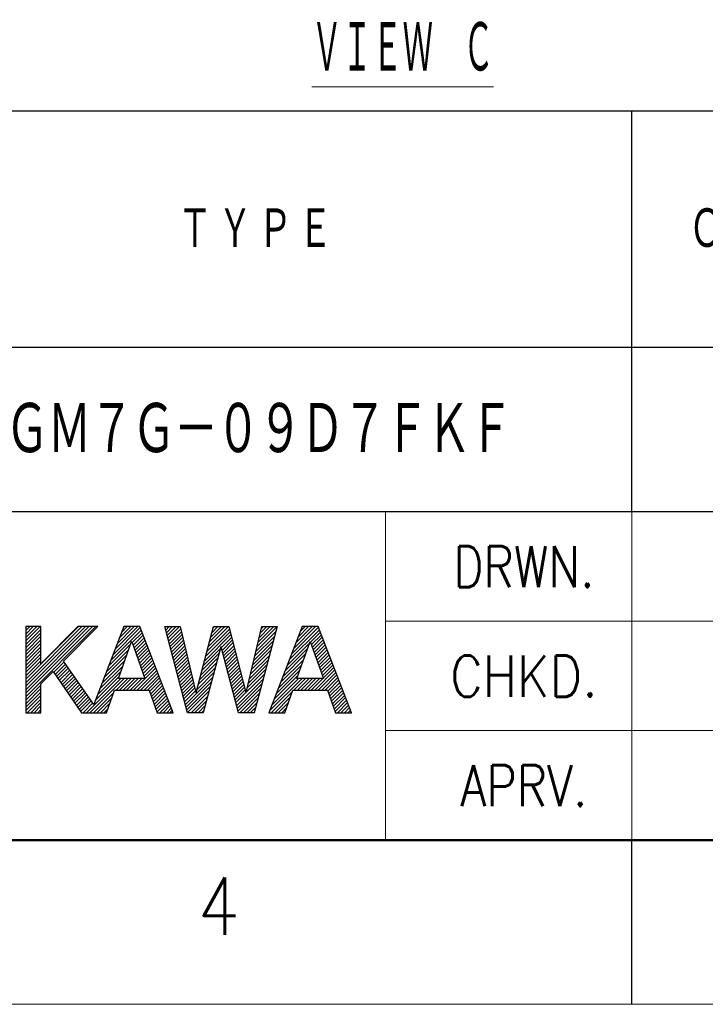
# Model space of a CAD drawing. Header units: millimetres. Extents: x 0 to 1076, y 0 to 742.
# Tile 7 of 130: x 432 to 536, y 0 to 150. Entities that reach past the tile are written whole.
import ezdxf

# ---------------------------------------------------------------- set-up
doc = ezdxf.new("R2010")
doc.units = ezdxf.units.MM
doc.header["$LTSCALE"] = 0.454724
doc.layers.add('NoLayerName_001', color=7, linetype='Continuous')
doc.styles.get("Standard").update_dxf_attribs({"font": 'txt', "bigfont": 'extfont2'})

msp = doc.modelspace()

# ---------------------------------------------------------------- linework, layer by layer
at = {"layer": 'NoLayerName_001', "color": 7, "linetype": 'Continuous', "lineweight": 25}
for p, q in [((412.500039, 135.999996), (1025, 135.999996)), ((525.000032, 75), (525.000032, 135.999996)), ((1025, 99.999998), (412.500039, 99.999998)), ((62.5, 75), (1025, 75)), ((412.5, 75), (1025, 75)), ((412.5, 75), (1025, 75)), ((412.500039, 75), (1025, 75)), ((435.085705, 57.497117), (432.787102, 57.497117)), ((432.787102, 57.497117), (432.787102, 44.39171)), ((432.787102, 57.433287), (432.850932, 57.497117)), ((432.787102, 56.902957), (433.381262, 57.497117)), ((432.787102, 56.372627), (433.911592, 57.497117)), ((432.787102, 55.842297), (434.441923, 57.497117)), ((432.787102, 55.311967), (434.972253, 57.497117)), ((432.787102, 49.478336), (440.805818, 57.497051)), ((432.787102, 48.948006), (441.336148, 57.497051)), ((432.787102, 48.417676), (441.866478, 57.497051)), ((432.787102, 47.887346), (442.396808, 57.497051)), ((432.787102, 47.357015), (442.927138, 57.497051)), ((432.787102, 46.826685), (443.457468, 57.497051)), ((432.787102, 54.781637), (435.085705, 57.080239)), ((435.085705, 51.831851), (435.085705, 57.497117)), ((440.714485, 57.497051), (435.085705, 51.831851)), ((438.503291, 52.213245), (443.755139, 57.497051)), ((443.755139, 57.497051), (440.714485, 57.497051)), ((447.686414, 57.496855), (443.117328, 45.664549)), ((446.009844, 53.155136), (450.193045, 57.338337)), ((446.34346, 54.019082), (449.821347, 57.496969)), ((446.677075, 54.883027), (449.290989, 57.496941)), ((447.010691, 55.746973), (448.76063, 57.496912)), ((447.344306, 56.610919), (448.230271, 57.496884)), ((447.677922, 57.474865), (447.699913, 57.496855)), ((450.131747, 57.496986), (447.686414, 57.496855)), ((455.194604, 44.393548), (450.131747, 57.496986)), ((453.938602, 57.497117), (456.289177, 57.497117)), ((457.412623, 44.391973), (453.938602, 57.497117)), ((453.964906, 57.397888), (454.064136, 57.497117)), ((454.076032, 56.978684), (454.594466, 57.497117)), ((454.187158, 56.55948), (455.124796, 57.497117)), ((454.298285, 56.140276), (455.655126, 57.497117)), ((454.409411, 55.721072), (456.185456, 57.497117)), ((454.520537, 55.301868), (456.371148, 57.152479)), ((456.289177, 57.497117), (458.6723, 47.477644)), ((458.710623, 47.477644), (461.32421, 57.497117)), ((460.330355, 53.687065), (463.760646, 57.117356)), ((460.517512, 54.404552), (463.610077, 57.497117)), ((460.70467, 55.122039), (463.079747, 57.497117)), ((460.891827, 55.839527), (462.549417, 57.497117)), ((461.078984, 56.557014), (462.019087, 57.497117)), ((461.266141, 57.274501), (461.488757, 57.497117)), ((461.32421, 57.497117), (463.661923, 57.497117)), ((463.661923, 57.497117), (466.266586, 47.477644)), ((466.313309, 47.480662), (468.690133, 57.497117)), ((471.04622, 57.497117), (467.55225, 44.391973)), ((467.960697, 54.423115), (471.034698, 57.497117)), ((468.125692, 55.118441), (470.504368, 57.497117)), ((468.290687, 55.813766), (469.974038, 57.497117)), ((468.455682, 56.509091), (469.443708, 57.497117)), ((468.620677, 57.204416), (468.913378, 57.497117)), ((468.690133, 57.497117), (471.04622, 57.497117)), ((474.827876, 57.496855), (469.767643, 44.391973)), ((472.877384, 52.445511), (477.456118, 57.024245)), ((473.210971, 53.309429), (477.308323, 57.40678)), ((473.544558, 54.173346), (476.868176, 57.496964)), ((473.878146, 55.037264), (476.337818, 57.496936)), ((474.211733, 55.901181), (475.807459, 57.496907)), ((474.545321, 56.765099), (475.277101, 57.496879)), ((477.273471, 57.496986), (474.827876, 57.496855)), ((482.336066, 44.393548), (477.273471, 57.496986)), ((432.787102, 54.251307), (435.085705, 56.549909)), ((432.787102, 53.720977), (435.085705, 56.019579)), ((432.787102, 53.190646), (435.085705, 55.489249)), ((445.676229, 52.29119), (450.340845, 56.955807)), ((448.990394, 55.075025), (450.488646, 56.573277)), ((449.128563, 54.682865), (450.636446, 56.190748)), ((449.266732, 54.290704), (450.784246, 55.808218)), ((454.631663, 54.882664), (456.47305, 56.724051)), ((454.742789, 54.46346), (456.574951, 56.295622)), ((454.853915, 54.044256), (456.676853, 55.867193)), ((459.956041, 52.252091), (463.979486, 56.275535)), ((460.143198, 52.969578), (463.870066, 56.696446)), ((462.54031, 54.306029), (464.088906, 55.854625)), ((467.630707, 53.032465), (470.664824, 56.066583)), ((467.795702, 53.72779), (470.857616, 56.789705)), ((476.107393, 55.145191), (477.603913, 56.64171)), ((476.245549, 54.753016), (477.751707, 56.259175)), ((476.383705, 54.360842), (477.899502, 55.87664)), ((476.52186, 53.968667), (478.047297, 55.494104)), ((432.787102, 52.660316), (435.085705, 54.958919)), ((432.787102, 52.129986), (435.085705, 54.428589)), ((445.008997, 50.563299), (448.448768, 54.00307)), ((445.342613, 51.427245), (448.739155, 54.823787)), ((446.894489, 49.610223), (448.885719, 55.238019)), ((448.885719, 55.238019), (448.932966, 55.238019)), ((448.932966, 55.238019), (450.915796, 49.610223)), ((449.404901, 53.898543), (450.932047, 55.425688)), ((449.543071, 53.506382), (451.079847, 55.043159)), ((449.68124, 53.114221), (451.227648, 54.660629)), ((449.819409, 52.72206), (451.375448, 54.278099)), ((454.965041, 53.625052), (456.778754, 55.438765)), ((455.076167, 53.205848), (456.880655, 55.010336)), ((455.187293, 52.786644), (456.982557, 54.581907)), ((455.298419, 52.36744), (457.084458, 54.153479)), ((459.768884, 51.534604), (462.408485, 54.174204)), ((462.473118, 54.414793), (459.780522, 44.391973)), ((462.511441, 54.414793), (462.473118, 54.414793)), ((465.171751, 44.391973), (462.511441, 54.414793)), ((462.651547, 53.886937), (464.198326, 55.433715)), ((462.762785, 53.467844), (464.307745, 55.012805)), ((462.874023, 53.048752), (464.417165, 54.591894)), ((462.985261, 52.62966), (464.526585, 54.170984)), ((467.300717, 51.641815), (470.27924, 54.620338)), ((467.465712, 52.33714), (470.472032, 55.34346)), ((472.210209, 50.717676), (475.642124, 54.149591)), ((472.543796, 51.581594), (475.932451, 54.970248)), ((474.036214, 49.610223), (476.027181, 55.238019)), ((476.027181, 55.238019), (476.074691, 55.238019)), ((476.074691, 55.238019), (478.057259, 49.610223)), ((476.660016, 53.576493), (478.195092, 55.111569)), ((476.798172, 53.184319), (478.342887, 54.729034)), ((476.936327, 52.792144), (478.490682, 54.346499)), ((477.074483, 52.39997), (478.638477, 53.963963)), ((432.787102, 51.599656), (435.085705, 53.898259)), ((432.787102, 51.069326), (435.085705, 53.367928)), ((432.787102, 50.538996), (435.085705, 52.837598)), ((444.675382, 49.699353), (448.158382, 53.182354)), ((449.957578, 52.3299), (451.523248, 53.89557)), ((450.095748, 51.937739), (451.671049, 53.51304)), ((450.233917, 51.545578), (451.818849, 53.13051)), ((450.372086, 51.153417), (451.966649, 52.74798)), ((455.409545, 51.948236), (457.18636, 53.72505)), ((455.520672, 51.529032), (457.288261, 53.296621)), ((455.631798, 51.109828), (457.390162, 52.868193)), ((459.39457, 50.099629), (462.018874, 52.723934)), ((459.581727, 50.817116), (462.213679, 53.449069)), ((463.096498, 52.210567), (464.636005, 53.750074)), ((463.207736, 51.791475), (464.745425, 53.329164)), ((463.318974, 51.372383), (464.854845, 52.908254)), ((463.430211, 50.95329), (464.964264, 52.487343)), ((466.970727, 50.251165), (469.893656, 53.174094)), ((467.135722, 50.94649), (470.086448, 53.897216)), ((471.543034, 48.989841), (475.06147, 52.508277)), ((471.876621, 49.853759), (475.351797, 53.328934)), ((477.212639, 52.007796), (478.786272, 53.581428)), ((477.350795, 51.615621), (478.934066, 53.198893)), ((477.48895, 51.223447), (479.081861, 52.816358)), ((432.787102, 50.008666), (435.085705, 52.307268)), ((437.019474, 50.528727), (438.586249, 52.095502)), ((437.235866, 50.214789), (438.805458, 51.784381)), ((437.452258, 49.900851), (439.024666, 51.473259)), ((437.668651, 49.586913), (439.243874, 51.162137)), ((443.117328, 45.664549), (438.503291, 52.213245)), ((444.008151, 47.971462), (447.57761, 51.540921)), ((444.341766, 48.835408), (447.867996, 52.361637)), ((449.179735, 47.839745), (452.557851, 51.217862)), ((450.510255, 50.761256), (452.11445, 52.365451)), ((450.648425, 50.369095), (452.26225, 51.982921)), ((450.786594, 49.976934), (452.410051, 51.600391)), ((455.742924, 50.690624), (457.492064, 52.439764)), ((455.85405, 50.27142), (457.593965, 52.011335)), ((455.965176, 49.852216), (457.695867, 51.582906)), ((456.076302, 49.433012), (457.797768, 51.154478)), ((459.020256, 48.664655), (461.629264, 51.273663)), ((459.207413, 49.382142), (461.824069, 51.998799)), ((463.541449, 50.534198), (465.073684, 52.066433)), ((463.652687, 50.115105), (465.183104, 51.645523)), ((463.763925, 49.696013), (465.292524, 51.224613)), ((466.475742, 48.16519), (469.31528, 51.004728)), ((466.640737, 48.860515), (469.508072, 51.72785)), ((466.805732, 49.55584), (469.700864, 52.450972)), ((471.209447, 48.125924), (474.771143, 51.68762)), ((477.627106, 50.831272), (479.229656, 52.433823)), ((477.765262, 50.439098), (479.377451, 52.051287)), ((477.903417, 50.046924), (479.525246, 51.668752)), ((478.041573, 49.654749), (479.673041, 51.286217)), ((435.085705, 48.774725), (436.941491, 50.641864)), ((436.941491, 50.641864), (441.249434, 44.391973)), ((437.885043, 49.272975), (439.463082, 50.851015)), ((438.101435, 48.959037), (439.682291, 50.539893)), ((438.317827, 48.645099), (439.901499, 50.228771)), ((438.534219, 48.331161), (440.120707, 49.917649)), ((438.750611, 48.017223), (440.339915, 49.606527)), ((442.019652, 44.391973), (447.237902, 49.610223)), ((442.549982, 44.391973), (447.768232, 49.610223)), ((443.340919, 46.243571), (446.996837, 49.899488)), ((443.674535, 47.107516), (447.287223, 50.720205)), ((446.528084, 47.839745), (448.298562, 49.610223)), ((450.915796, 49.610223), (446.894489, 49.610223)), ((447.058414, 47.839745), (448.828892, 49.610223)), ((447.588744, 47.839745), (449.359222, 49.610223)), ((448.119074, 47.839745), (449.889552, 49.610223)), ((448.649405, 47.839745), (450.419882, 49.610223)), ((449.710065, 47.839745), (452.705651, 50.835332)), ((450.240395, 47.839745), (452.853452, 50.452802)), ((450.770725, 47.839745), (453.001252, 50.070273)), ((451.301055, 47.839745), (453.149053, 49.687743)), ((456.187428, 49.013808), (457.899669, 50.726049)), ((456.298554, 48.594604), (458.001571, 50.29762)), ((456.40968, 48.1754), (458.103472, 49.869192)), ((457.076437, 45.660176), (461.239654, 49.823393)), ((458.833099, 47.947168), (461.434459, 50.548528)), ((463.875162, 49.276921), (465.401944, 50.803702)), ((463.9864, 48.857828), (465.511364, 50.382792)), ((464.097638, 48.438736), (465.620784, 49.961882)), ((464.208875, 48.019644), (465.730203, 49.540972)), ((464.765064, 45.924182), (469.122488, 50.281606)), ((464.876302, 45.505089), (468.929696, 49.558484)), ((469.875097, 44.670254), (474.815066, 49.610223)), ((470.208684, 45.534171), (474.284736, 49.610223)), ((470.542272, 46.398089), (474.190489, 50.046306)), ((470.875859, 47.262006), (474.480816, 50.866963)), ((473.574919, 47.839745), (475.345396, 49.610223)), ((478.057259, 49.610223), (474.036214, 49.610223)), ((474.105249, 47.839745), (475.875726, 49.610223)), ((474.635579, 47.839745), (476.406056, 49.610223)), ((475.165909, 47.839745), (476.936387, 49.610223)), ((475.696239, 47.839745), (477.466717, 49.610223)), ((476.226569, 47.839745), (477.997047, 49.610223)), ((476.756899, 47.839745), (479.820836, 50.903682)), ((477.287229, 47.839745), (479.96863, 50.521147)), ((477.817559, 47.839745), (480.116425, 50.138611)), ((478.347889, 47.839745), (480.26422, 49.756076)), ((432.787102, 46.296355), (435.085705, 48.594958)), ((432.787102, 45.766025), (435.085705, 48.064628)), ((435.085705, 44.39171), (435.085705, 48.774725)), ((438.967003, 47.703285), (440.559123, 49.295406)), ((439.183395, 47.389347), (440.778332, 48.984284)), ((439.399787, 47.075409), (440.99754, 48.673162)), ((439.616179, 46.761471), (441.216748, 48.36204)), ((439.832572, 46.447533), (441.435956, 48.050918)), ((451.615513, 47.623873), (453.296853, 49.305213)), ((451.753666, 47.231696), (453.444653, 48.922684)), ((451.89182, 46.83952), (453.592454, 48.540154)), ((452.029973, 46.447343), (453.740254, 48.157624)), ((456.520806, 47.756196), (458.205374, 49.440763)), ((456.631933, 47.336992), (458.307275, 49.012334)), ((456.743059, 46.917788), (458.409176, 48.583906)), ((456.854185, 46.498584), (458.511078, 48.155477)), ((457.187563, 45.240972), (461.044849, 49.098258)), ((457.298689, 44.821768), (460.850044, 48.373123)), ((464.320113, 47.600551), (465.839623, 49.120061)), ((464.431351, 47.181459), (465.949043, 48.699151)), ((464.542589, 46.762367), (466.058463, 48.278241)), ((464.98754, 45.085997), (468.736904, 48.835362)), ((465.098777, 44.666905), (468.544112, 48.11224)), ((478.732332, 47.693858), (480.412015, 49.373541)), ((478.870508, 47.301704), (480.55981, 48.991006)), ((479.008683, 46.909549), (480.707605, 48.60847)), ((479.146859, 46.517395), (480.8554, 48.225935)), ((432.787102, 45.235695), (435.085705, 47.534298)), ((432.787102, 44.705365), (435.085705, 47.003967)), ((433.003778, 44.39171), (435.085705, 46.473637)), ((440.048964, 46.133595), (441.655164, 47.739796)), ((440.265356, 45.819658), (441.874373, 47.428674)), ((440.481748, 45.50572), (442.093581, 47.117553)), ((440.69814, 45.191782), (442.312789, 46.806431)), ((440.914532, 44.877844), (442.531997, 46.495309)), ((443.080312, 44.391973), (446.126316, 47.437977)), ((443.610642, 44.391973), (445.835971, 46.617302)), ((445.048677, 44.391973), (446.268457, 47.839745)), ((446.268457, 47.839745), (451.539467, 47.839745)), ((451.539467, 47.839745), (452.753471, 44.393548)), ((452.168127, 46.055166), (453.888055, 47.775094)), ((452.30628, 45.66299), (454.035855, 47.392565)), ((452.444434, 45.270813), (454.183655, 47.010035)), ((452.582587, 44.878637), (454.331456, 46.627505)), ((456.965311, 46.07938), (458.612979, 47.727048)), ((457.409815, 44.402564), (460.655239, 47.647988)), ((457.929554, 44.391973), (460.460434, 46.922853)), ((458.6723, 47.477644), (458.710623, 47.477644)), ((464.653826, 46.343274), (466.167883, 47.857331)), ((465.354175, 44.391973), (468.35132, 47.389117)), ((465.884506, 44.391973), (468.158528, 46.665995)), ((466.266586, 47.477644), (466.313309, 47.480662)), ((470.127146, 44.391973), (473.319585, 47.584412)), ((470.657476, 44.391973), (473.029241, 46.763737)), ((472.19014, 44.391973), (473.409919, 47.839745)), ((473.409919, 47.839745), (478.680929, 47.839745)), ((478.680929, 47.839745), (479.895196, 44.393548)), ((479.285035, 46.12524), (481.003195, 47.8434)), ((479.42321, 45.733085), (481.150989, 47.460865)), ((479.561386, 45.340931), (481.298784, 47.07833)), ((479.699561, 44.948776), (481.446579, 46.695794)), ((433.534108, 44.39171), (435.085705, 45.943307)), ((434.064438, 44.39171), (435.085705, 45.412977)), ((441.130924, 44.563906), (442.751206, 46.184187)), ((441.489322, 44.391973), (442.970414, 45.873065)), ((444.140972, 44.391973), (445.545627, 45.796628)), ((444.671302, 44.391973), (445.255282, 44.975953)), ((452.72074, 44.48646), (454.479256, 46.244976)), ((453.158158, 44.393548), (454.627057, 45.862446)), ((453.688489, 44.393548), (454.774857, 45.479916)), ((454.218819, 44.393548), (454.922657, 45.097387)), ((458.459884, 44.391973), (460.265629, 46.197717)), ((458.990214, 44.391973), (460.070824, 45.472582)), ((466.414836, 44.391973), (467.965736, 45.942873)), ((466.945166, 44.391973), (467.772944, 45.219751)), ((471.187806, 44.391973), (472.738896, 45.943063)), ((471.718137, 44.391973), (472.448552, 45.122388)), ((479.837737, 44.556622), (481.594374, 46.313259)), ((480.204993, 44.393548), (481.742169, 45.930724)), ((480.735323, 44.393548), (481.889964, 45.548189)), ((481.265653, 44.393548), (482.037759, 45.165653)), ((432.787102, 44.39171), (435.085705, 44.39171)), ((434.594768, 44.39171), (435.085705, 44.882647)), ((441.249434, 44.391973), (445.048677, 44.391973)), ((452.753471, 44.393548), (455.194604, 44.393548)), ((454.749149, 44.393548), (455.070458, 44.714857)), ((459.780522, 44.391973), (457.412623, 44.391973)), ((459.520545, 44.391973), (459.876019, 44.747447)), ((467.55225, 44.391973), (465.171751, 44.391973)), ((467.475496, 44.391973), (467.580152, 44.496629)), ((469.767643, 44.391973), (472.19014, 44.391973)), ((479.895196, 44.393548), (482.336066, 44.393548)), ((481.795983, 44.393548), (482.185553, 44.783118)), ((482.326313, 44.393548), (482.333348, 44.400583)), ((525, 0), (525, 25))]:
    msp.add_line(p, q, dxfattribs=at)
at = {"layer": 'NoLayerName_001', "color": 2, "linetype": 'Continuous', "lineweight": 13}
for p, q in [((487.499997, 75), (487.499997, 25)), ((525, 25), (525, 75)), ((587.5, 58.33325), (487.5, 58.33325)), ((587.5, 41.671875), (487.499999, 41.671875))]:
    msp.add_line(p, q, dxfattribs=at)
at = {"layer": 'NoLayerName_001', "color": 7, "linetype": 'Continuous', "lineweight": 50}
msp.add_line((1025, 25), (62.5, 25), dxfattribs=at)
at = {"layer": 'NoLayerName_001', "color": 7, "linetype": 'Continuous', "lineweight": 13}
msp.add_line((1050, 0), (0, 0), dxfattribs=at)

# ---------------------------------------------------------------- texts
at = {"layer": 'NoLayerName_001', "color": 3, "lineweight": 13, "insert": (476.279485, 141.345065), "char_height": 8.38715172, "attachment_point": 7}
msp.add_mtext('\\A1;\\W0.5000;\\LＶＩＥＷ\u3000Ｃ\\l', dxfattribs=at)
at = {"layer": 'NoLayerName_001', "color": 7, "lineweight": 13, "attachment_point": 4}
for s, insert, char_height in [('\\A1;\\W0.7161;\\T0.9309;ＯＵＴＰＵＴ', (533.802094, 117.999998), 6.66666651), ('\\A1;\\W0.7161;\\T1.1636;ＴＹＰＥ', (455.885457, 117.999997), 6.66666651), ('\\A1;\\W0.7152;\\T0.9595;ＳＧＭ７Ｇ－０９Ｄ７ＦＫＦ', (423.250009, 87.5), 8.5)]:
    msp.add_mtext(s, dxfattribs=dict(at, insert=insert, char_height=char_height))
at = {"layer": 'NoLayerName_001', "color": 2, "lineweight": 13}
for s, insert, char_height, attachment_point in [('\\A1;\\W0.8191;DRWN.', (508.572517, 63.49311), 6.25, 8), ('\\A1;\\W0.8821;CHKD.', (508.572517, 46.82661), 6.25, 8), ('\\A1;\\W0.8191;APRV.', (508.572517, 30.16011), 6.25, 8), ('\\A1;\\W0.8600;4', (458.88568, 10.56516), 8.75, 7)]:
    msp.add_mtext(s, dxfattribs=dict(at, insert=insert, char_height=char_height, attachment_point=attachment_point))

doc.saveas('drawing.dxf')
